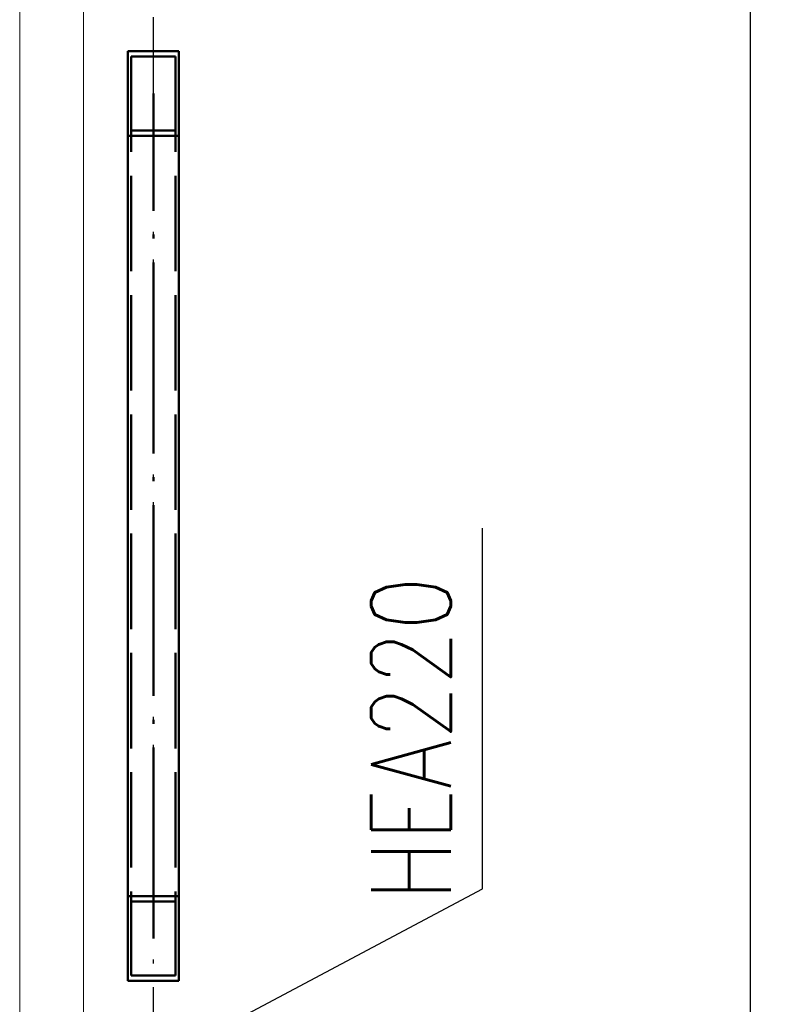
# Paper-space layout 'Layout1' of a CAD drawing. Extents: x -2 to 1033, y -36 to 596.
# Tile 4 of 126: x 43 to 67, y 82 to 113. Entities that reach past the tile are written whole.
import ezdxf

# ---------------------------------------------------------------- set-up
doc = ezdxf.new("R2010")
doc.units = 0
for name, pattern in [('ACAD_ISO02W100', [15, 12, -3]), ('ACAD_ISO04W100', [30.5, 24, -3, 0.5, -3]), ('HP_01_CER_B', [8, 5, -1, 1, -1])]:
    doc.linetypes.add(name, pattern=pattern)
doc.layers.get('0').update_dxf_attribs({"linetype": 'CONTINUOUS'})
doc.layers.get('DEFPOINTS').update_dxf_attribs({"color": 132, "linetype": 'CONTINUOUS'})
for name, color, linetype, lineweight in [('SS_KOTY', 3, 'CONTINUOUS', 25), ('SS_OSY_025', 7, 'HP_01_CER_B', 25), ('SS_PODKLADY_PANELY', 9, 'CONTINUOUS', 13), ('SS_POPIS_PROFILU', 13, 'CONTINUOUS', 25), ('SS_ZTUŽENÍ STĚNY', 203, 'CONTINUOUS', 50)]:
    doc.layers.add(name, color=color, linetype=linetype, lineweight=lineweight)
doc.styles.add('ROMANS', font='romans.shx', dxfattribs={"width": 0.8})
doc.styles.add('romans.shx', font='romans.shx', dxfattribs={"height": 5})
doc.dimstyles.new('A-1_(2.5)_50AS', dxfattribs={"dimtxt": 2.5, "dimasz": 2, "dimexe": 1, "dimexo": 2, "dimgap": 0, "dimtad": 0, "dimdec": 1, "dimlfac": 50, "dimrnd": 1, "dimtxsty": 'ROMANS', "dimblk1": 'OBLIQUE', "dimblk2": 'OBLIQUE', "dimsah": 1, "dimcen": 2, "dimclrd": 256, "dimclre": 256, "dimclrt": 256, "dimadec": 1, "dimazin": 2, "dimtfac": 0.714286, "dimtdec": 1, "dimtmove": 0, "dimatfit": 3, "dimldrblk": 'OPEN', "dimfxl": 1, "dimtvp": 1.142857, "dimtfill": 1, "dimtolj": 1, "dimlwd": -1, "dimlwe": -1, "dimarcsym": 0})

# ---------------------------------------------------------------- blocks, each defined once
blk = doc.blocks.new('_Oblique')
at = {"color": 0, "linetype": 'ByBlock', "lineweight": -2}
blk.add_line((-0.5, -0.5), (0.5, 0.5), dxfattribs=at)
blk = doc.blocks.new('*D79')
at = {"layer": 'DEFPOINTS', "color": 0, "transparency": 16777216}
for p in [(47.847, 230.984), (66.404, 230.984), (47.847, 76.184, -5189)]:
    blk.add_point(p, dxfattribs=at)
at = {"layer": 'SS_KOTY', "transparency": 16777216}
for p, q in [((49.847, 230.984), (67.404, 230.984)), ((66.404, 76.184), (66.404, 230.984)), ((49.847, 76.184), (67.404, 76.184))]:
    blk.add_line(p, q, dxfattribs=at)
at = {"layer": 'SS_KOTY', "transparency": 16777216, "xscale": 2, "yscale": 2, "zscale": 2}
for p, rotation in [((66.404, 230.984), 90), ((66.404, 76.184), 270)]:
    blk.add_blockref('_Oblique', p, dxfattribs=dict(at, rotation=rotation))
at = {"layer": 'SS_KOTY', "transparency": 16777216, "insert": (63.547, 153.584), "char_height": 2.5, "attachment_point": 5, "rotation": 90, "style": 'ROMANS', "bg_fill": 3, "box_fill_scale": 1.1, "bg_fill_color": 256, "bg_fill_true_color": 13158600, "bg_fill_transparency": 0}
blk.add_mtext('\\A1;7740', dxfattribs=at)
blk = doc.blocks.new('_OPEN')
at = {"color": 0, "linetype": 'ByBlock'}
for p, q in [((-1, 0.167), (0, 0)), ((0, 0), (-1, -0.167)), ((0, 0), (-1, 0))]:
    blk.add_line(p, q, dxfattribs=at)

psp = doc.layouts.get("Layout1")

# ---------------------------------------------------------------- linework, layer by layer
at = {"layer": 'SS_OSY_025', "linetype": 'ACAD_ISO04W100', "ltscale": 0.25}
psp.add_line((47.6471, 54.1113), (47.6471, 254.2444), dxfattribs=at)
at = {"layer": 'SS_PODKLADY_PANELY', "color": 9, "linetype": 'Continuous', "ltscale": 0.25}
for p, q in [((43.4493, 240.6836), (43.4493, 66.4836)), ((45.4493, 240.6836), (45.4493, 66.4836))]:
    psp.add_line(p, q, dxfattribs=at)
at = {"layer": 'SS_ZTUŽENÍ STĚNY', "color": 1, "linetype": 'Continuous', "ltscale": 0.25}
for p, q in [((46.8471, 112.4136), (46.8471, 85.8511)), ((46.8471, 85.8511), (46.8471, 83.1911)), ((46.9471, 85.6849), (46.9471, 83.3574))]:
    psp.add_line(p, q, dxfattribs=at)
at = {"layer": 'SS_ZTUŽENÍ STĚNY', "color": 3, "linetype": 'ACAD_ISO02W100', "ltscale": 0.25}
psp.add_line((46.9471, 112.2474), (46.9471, 85.6849), dxfattribs=at)
at = {"layer": 'SS_ZTUŽENÍ STĚNY', "color": 7, "linetype": 'ACAD_ISO04W100', "ltscale": 0.25}
psp.add_line((47.6471, 84.5211), (47.6471, 111.0836), dxfattribs=at)

# ---------------------------------------------------------------- dimensions: what is measured, and where the dimension line sits
at = {"layer": 'SS_KOTY'}
dim = psp.add_linear_dim(base=(66.404, 230.9836), p1=(47.8471, 76.1836, -5189), p2=(47.8471, 230.9836), angle=90, dimstyle='A-1_(2.5)_50AS', override={"dimtmove": 1}, dxfattribs=at)
dim.commit()
dim.dimension.update_dxf_attribs({"geometry": '*D79', "text_midpoint": (63.5468, 153.5836)})

# ---------------------------------------------------------------- next in the draw order: linework, layer by layer
at = {"layer": 'SS_POPIS_PROFILU', "color": 13}
psp.add_lwpolyline([(47.6471, 80.5836), (57.9908, 86.0851), (57.9908, 97.4184)], dxfattribs=at)
at = {"layer": 'SS_ZTUŽENÍ STĚNY', "color": 1, "linetype": 'Continuous', "ltscale": 0.25}
for p, q in [((48.4471, 112.4136), (46.8471, 112.4136)), ((48.4471, 85.8511), (48.4471, 112.4136)), ((46.8471, 85.8511), (48.4471, 85.8511)), ((48.4471, 83.1911), (48.4471, 85.8511)), ((46.9471, 85.6849), (48.3471, 85.6849)), ((48.3471, 85.6849), (48.3471, 83.3574)), ((46.9471, 83.3574), (48.3471, 83.3574)), ((46.8471, 83.1911), (48.4471, 83.1911))]:
    psp.add_line(p, q, dxfattribs=at)
at = {"layer": 'SS_ZTUŽENÍ STĚNY', "color": 3, "linetype": 'ACAD_ISO02W100', "ltscale": 0.25}
for p, q in [((48.3471, 112.2474), (46.9471, 112.2474)), ((48.3471, 112.2474), (48.3471, 85.6849)), ((48.3471, 109.9199), (46.9471, 109.9199)), ((48.4471, 109.7536), (46.8471, 109.7536))]:
    psp.add_line(p, q, dxfattribs=at)

# ---------------------------------------------------------------- next in the draw order: texts
at = {"layer": 'SS_POPIS_PROFILU', "color": 13, "style": 'romans.shx', "width": 0.8}
psp.add_text('HEA220', height=2.5, rotation=90, dxfattribs=at).set_placement((56.9908, 85.708))

doc.saveas('drawing.dxf')
